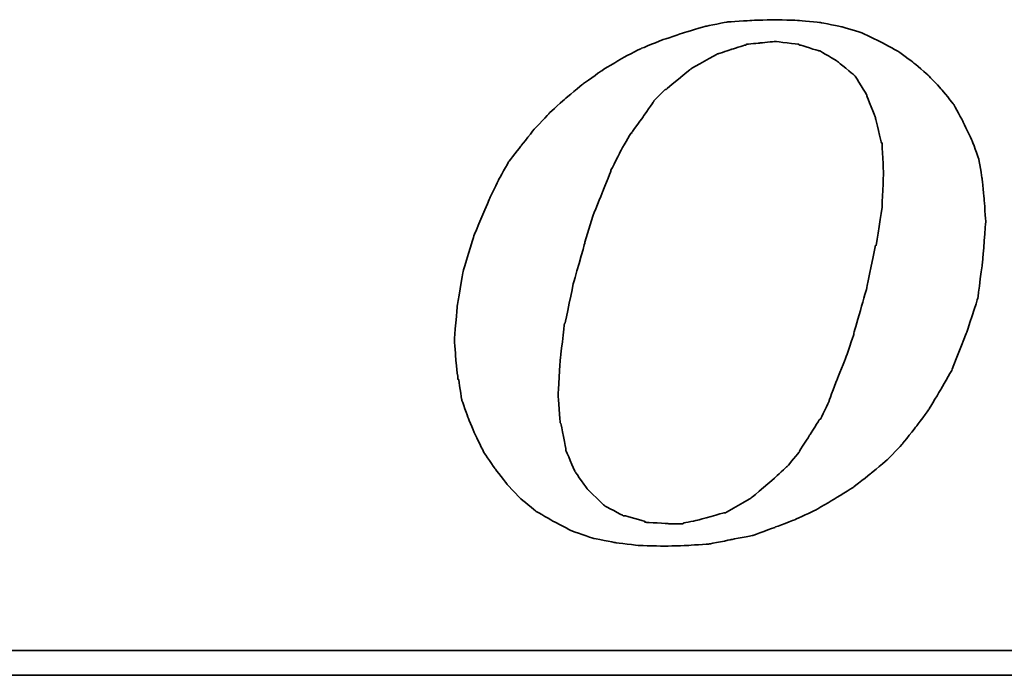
# Model space of a CAD drawing. Header units: millimetres. Extents: x 467 to 831, y 501 to 636.
# Tile 32 of 49: x 738.27 to 746.12, y 542.58 to 547.81. Entities that reach past the tile are written whole.
import ezdxf

# ---------------------------------------------------------------- set-up
doc = ezdxf.new("R2010")
doc.units = ezdxf.units.MM
doc.layers.add('DIM', color=4, linetype='CONTINUOUS')
doc.layers.add('layer 1', color=7, linetype='CONTINUOUS')

# ---------------------------------------------------------------- blocks, each defined once
blk = doc.blocks.new('TBI MOTION logo(完整正式版)')
at = {"layer": 'layer 1', "color": 22, "lineweight": 35}
for points, knots in [([(-11.34375, -6.98375), (-11.34375, -6.98375), (-10.91375, -7.43875), (-10.91375, -7.43875), (-10.91375, -7.43875), (-10.91375, -7.43875), (-10.38625, -7.87125), (-10.38625, -7.87125), (-10.38625, -7.87125), (-10.38625, -7.87125), (-9.81125, -8.20375), (-9.81125, -8.20375), (-9.81125, -8.20375), (-9.81125, -8.20375), (-9.21125, -8.51875), (-9.21125, -8.51875), (-9.21125, -8.51875), (-9.21125, -8.51875), (-8.51625, -8.75875), (-8.51625, -8.75875), (-8.51625, -8.75875), (-8.51625, -8.75875), (-7.77125, -8.90375), (-7.77125, -8.90375), (-7.77125, -8.90375), (-7.77125, -8.90375), (-6.97875, -8.99875), (-6.97875, -8.99875), (-6.97875, -8.99875), (-6.97875, -8.99875), (-6.14125, -9.02375), (-6.14125, -9.02375), (-6.14125, -9.02375), (-6.14125, -9.02375), (-5.37125, -8.99875), (-5.37125, -8.99875), (-5.37125, -8.99875), (-5.37125, -8.99875), (-4.65375, -8.94875), (-4.65375, -8.94875), (-4.65375, -8.94875), (-4.65375, -8.94875), (-3.93375, -8.80625), (-3.93375, -8.80625), (-3.93375, -8.80625), (-3.93375, -8.80625), (-3.21375, -8.66375), (-3.21375, -8.66375), (-3.21375, -8.66375), (-3.21375, -8.66375), (-2.49375, -8.39875), (-2.49375, -8.39875), (-2.49375, -8.39875), (-2.49375, -8.39875), (-1.79875, -8.13375), (-1.79875, -8.13375), (-1.79875, -8.13375), (-1.79875, -8.13375), (-1.17375, -7.84375), (-1.17375, -7.84375), (-1.17375, -7.84375), (-1.17375, -7.84375), (-0.52375, -7.46375), (-0.52375, -7.46375), (-0.52375, -7.46375), (-0.52375, -7.46375), (0.10124, -7.07875), (0.10124, -7.07875), (0.10124, -7.07875), (0.10124, -7.07875), (0.67625, -6.62375), (0.67625, -6.62375), (0.67625, -6.62375), (0.67625, -6.62375), (1.24874, -6.14375), (1.24874, -6.14375), (1.24874, -6.14375), (1.24874, -6.14375), (1.72874, -5.64125), (1.72874, -5.64125), (1.72874, -5.64125), (1.72874, -5.64125), (2.18624, -5.06375), (2.18624, -5.06375), (2.18624, -5.06375), (2.18624, -5.06375), (2.61625, -4.48874), (2.61625, -4.48874), (2.61625, -4.48874), (2.61625, -4.48874), (3.00125, -3.83874), (3.00125, -3.83874), (3.00125, -3.83874), (3.00125, -3.83874), (3.36124, -3.21374), (3.36124, -3.21374), (3.36124, -3.21374), (3.36124, -3.21374), (3.84374, -1.99125), (3.84374, -1.99125), (3.84374, -1.99125), (3.84374, -1.99125), (4.22625, -0.81875), (4.22625, -0.81875), (4.22625, -0.81875), (4.22625, -0.81875), (4.39125, 0.45624), (4.39125, 0.45624), (4.39125, 0.45624), (4.39125, 0.45624), (4.48874, 1.70124), (4.48874, 1.70124), (4.48874, 1.70124), (4.48874, 1.70124), (4.43874, 2.44625), (4.43874, 2.44625), (4.43874, 2.44625), (4.43874, 2.44625), (4.36874, 3.14125), (4.36874, 3.14125), (4.36874, 3.14125), (4.36874, 3.14125), (4.25125, 3.81125), (4.25125, 3.81125), (4.25125, 3.81125), (4.25125, 3.81125), (4.03124, 4.41125), (4.03124, 4.41125), (4.03124, 4.41125), (4.03124, 4.41125), (3.74374, 5.01125), (3.74374, 5.01125), (3.74374, 5.01125), (3.74374, 5.01125), (3.43124, 5.58875), (3.43124, 5.58875), (3.43124, 5.58875), (3.43124, 5.58875), (3.02625, 6.09125), (3.02625, 6.09125), (3.02625, 6.09125), (3.02625, 6.09125), (2.59374, 6.54875), (2.59374, 6.54875), (2.59374, 6.54875), (2.59374, 6.54875), (2.09124, 6.98125), (2.09124, 6.98125), (2.09124, 6.98125), (2.09124, 6.98125), (1.56124, 7.36625), (1.56124, 7.36625), (1.56124, 7.36625), (1.56124, 7.36625), (0.98624, 7.67625), (0.98624, 7.67625), (0.98624, 7.67625), (0.98624, 7.67625), (0.38624, 7.96375), (0.38624, 7.96375), (0.38624, 7.96375), (0.38624, 7.96375), (-0.25875, 8.15625), (-0.25875, 8.15625), (-0.25875, 8.15625), (-0.25875, 8.15625), (-0.98125, 8.30125), (-0.98125, 8.30125), (-0.98125, 8.30125), (-0.98125, 8.30125), (-1.70124, 8.37125), (-1.70124, 8.37125), (-1.70124, 8.37125), (-1.70124, 8.37125), (-2.49375, 8.39624), (-2.49375, 8.39624), (-2.49375, 8.39624), (-2.49375, 8.39624), (-3.28625, 8.37125), (-3.28625, 8.37125), (-3.28625, 8.37125), (-3.28625, 8.37125), (-4.05125, 8.32125), (-4.05125, 8.32125), (-4.05125, 8.32125), (-4.05125, 8.32125), (-4.77375, 8.18125), (-4.77375, 8.18125), (-4.77375, 8.18125), (-4.77375, 8.18125), (-5.51625, 7.96375), (-5.51625, 7.96375), (-5.51625, 7.96375), (-5.51625, 7.96375), (-6.21125, 7.72625), (-6.21125, 7.72625), (-6.21125, 7.72625), (-6.21125, 7.72625), (-6.92875, 7.43625), (-6.92875, 7.43625), (-6.92875, 7.43625), (-6.92875, 7.43625), (-7.57875, 7.10125), (-7.57875, 7.10125), (-7.57875, 7.10125), (-7.57875, 7.10125), (-8.24875, 6.69125), (-8.24875, 6.69125), (-8.24875, 6.69125), (-8.24875, 6.69125), (-8.84875, 6.26125), (-8.84875, 6.26125), (-8.84875, 6.26125), (-8.84875, 6.26125), (-9.42625, 5.78125), (-9.42625, 5.78125), (-9.42625, 5.78125), (-9.42625, 5.78125), (-9.95375, 5.30125), (-9.95375, 5.30125), (-9.95375, 5.30125), (-9.95375, 5.30125), (-10.43375, 4.79624), (-10.43375, 4.79624), (-10.43375, 4.79624), (-10.43375, 4.79624), (-10.88875, 4.22125), (-10.88875, 4.22125), (-10.88875, 4.22125), (-10.88875, 4.22125), (-11.29875, 3.69375), (-11.29875, 3.69375), (-11.29875, 3.69375), (-11.29875, 3.69375), (-11.63375, 3.09125), (-11.63375, 3.09125), (-11.63375, 3.09125), (-11.63375, 3.09125), (-11.91875, 2.49625), (-11.91875, 2.49625), (-11.91875, 2.49625), (-11.91875, 2.49625), (-12.44875, 1.24625), (-12.44875, 1.24625), (-12.44875, 1.24625), (-12.44875, 1.24625), (-12.80875, 0.06874), (-12.80875, 0.06874), (-12.80875, 0.06874), (-12.80875, 0.06874), (-12.99875, -1.07875), (-12.99875, -1.07875), (-12.99875, -1.07875), (-12.99875, -1.07875), (-13.09375, -2.18375), (-13.09375, -2.18375), (-13.09375, -2.18375), (-13.09375, -2.18375), (-13.04875, -2.85375), (-13.04875, -2.85375), (-13.04875, -2.85375), (-13.04875, -2.85375), (-12.97375, -3.50375), (-12.97375, -3.50375), (-12.97375, -3.50375), (-12.97375, -3.50375), (-12.95375, -3.50375), (-12.95375, -3.50375), (-12.95375, -3.50375), (-12.95375, -3.50375), (-12.85375, -4.17375), (-12.85375, -4.17375), (-12.85375, -4.17375), (-12.85375, -4.17375), (-12.63875, -4.77624), (-12.63875, -4.77624), (-12.63875, -4.77624), (-12.63875, -4.77624), (-12.39875, -5.35125), (-12.39875, -5.35125), (-12.39875, -5.35125), (-12.39875, -5.35125), (-12.11375, -5.92875), (-12.11375, -5.92875), (-12.11375, -5.92875), (-12.11375, -5.92875), (-11.75375, -6.45375), (-11.75375, -6.45375), (-11.75375, -6.45375), (-11.75375, -6.45375), (-11.34375, -6.98375), (-11.34375, -6.98375)], [0, 0, 0, 0, 0.01369863, 0.01369863, 0.01369863, 0.01369864, 0.02739726, 0.02739726, 0.02739726, 0.02739727, 0.04109589, 0.04109589, 0.04109589, 0.0410959, 0.05479452, 0.05479452, 0.05479452, 0.05479453, 0.06849315, 0.06849315, 0.06849315, 0.06849316, 0.08219178, 0.08219178, 0.08219178, 0.08219179, 0.09589041, 0.09589041, 0.09589041, 0.09589042, 0.10958904, 0.10958904, 0.10958904, 0.10958905, 0.12328767, 0.12328767, 0.12328767, 0.12328768, 0.1369863, 0.1369863, 0.1369863, 0.13698631, 0.15068493, 0.15068493, 0.15068493, 0.15068494, 0.16438356, 0.16438356, 0.16438356, 0.16438357, 0.17808219, 0.17808219, 0.17808219, 0.1780822, 0.19178082, 0.19178082, 0.19178082, 0.19178083, 0.20547945, 0.20547945, 0.20547945, 0.20547946, 0.21917808, 0.21917808, 0.21917808, 0.21917809, 0.23287671, 0.23287671, 0.23287671, 0.23287672, 0.24657534, 0.24657534, 0.24657534, 0.24657535, 0.26027397, 0.26027397, 0.26027397, 0.26027398, 0.2739726, 0.2739726, 0.2739726, 0.27397261, 0.28767123, 0.28767123, 0.28767123, 0.28767124, 0.30136986, 0.30136986, 0.30136986, 0.30136987, 0.31506849, 0.31506849, 0.31506849, 0.3150685, 0.32876712, 0.32876712, 0.32876712, 0.32876713, 0.34246575, 0.34246575, 0.34246575, 0.34246576, 0.35616438, 0.35616438, 0.35616438, 0.35616439, 0.36986301, 0.36986301, 0.36986301, 0.36986302, 0.38356164, 0.38356164, 0.38356164, 0.38356165, 0.39726027, 0.39726027, 0.39726027, 0.39726028, 0.4109589, 0.4109589, 0.4109589, 0.41095891, 0.42465753, 0.42465753, 0.42465753, 0.42465754, 0.43835616, 0.43835616, 0.43835616, 0.43835617, 0.45205479, 0.45205479, 0.45205479, 0.4520548, 0.46575342, 0.46575342, 0.46575342, 0.46575343, 0.47945205, 0.47945205, 0.47945205, 0.47945206, 0.49315068, 0.49315068, 0.49315068, 0.49315069, 0.50684932, 0.50684932, 0.50684932, 0.50684933, 0.52054795, 0.52054795, 0.52054795, 0.52054796, 0.53424658, 0.53424658, 0.53424658, 0.53424659, 0.54794521, 0.54794521, 0.54794521, 0.54794522, 0.56164384, 0.56164384, 0.56164384, 0.56164385, 0.57534247, 0.57534247, 0.57534247, 0.57534248, 0.5890411, 0.5890411, 0.5890411, 0.58904111, 0.60273973, 0.60273973, 0.60273973, 0.60273974, 0.61643836, 0.61643836, 0.61643836, 0.61643837, 0.63013699, 0.63013699, 0.63013699, 0.630137, 0.64383562, 0.64383562, 0.64383562, 0.64383563, 0.65753425, 0.65753425, 0.65753425, 0.65753426, 0.67123288, 0.67123288, 0.67123288, 0.67123289, 0.68493151, 0.68493151, 0.68493151, 0.68493152, 0.69863014, 0.69863014, 0.69863014, 0.69863015, 0.71232877, 0.71232877, 0.71232877, 0.71232878, 0.7260274, 0.7260274, 0.7260274, 0.72602741, 0.73972603, 0.73972603, 0.73972603, 0.73972604, 0.75342466, 0.75342466, 0.75342466, 0.75342467, 0.76712329, 0.76712329, 0.76712329, 0.7671233, 0.78082192, 0.78082192, 0.78082192, 0.78082193, 0.79452055, 0.79452055, 0.79452055, 0.79452056, 0.80821918, 0.80821918, 0.80821918, 0.80821919, 0.82191781, 0.82191781, 0.82191781, 0.82191782, 0.83561644, 0.83561644, 0.83561644, 0.83561645, 0.84931507, 0.84931507, 0.84931507, 0.84931508, 0.8630137, 0.8630137, 0.8630137, 0.86301371, 0.87671233, 0.87671233, 0.87671233, 0.87671234, 0.89041096, 0.89041096, 0.89041096, 0.89041097, 0.90410959, 0.90410959, 0.90410959, 0.9041096, 0.91780822, 0.91780822, 0.91780822, 0.91780823, 0.93150685, 0.93150685, 0.93150685, 0.93150686, 0.94520548, 0.94520548, 0.94520548, 0.94520549, 0.95890411, 0.95890411, 0.95890411, 0.95890412, 0.97260274, 0.97260274, 0.97260274, 0.97260275, 0.98630137, 0.98630137, 0.98630137, 0.98630138, 1, 1, 1, 1]), ([(-8.77875, 1.03124), (-8.77875, 1.03124), (-8.51625, 1.89625), (-8.51625, 1.89625), (-8.51625, 1.89625), (-8.51625, 1.89625), (-8.20375, 2.66375), (-8.20375, 2.66375), (-8.20375, 2.66375), (-8.20375, 2.66375), (-7.91625, 3.38125), (-7.91625, 3.38125), (-7.91625, 3.38125), (-7.91625, 3.38125), (-7.91625, 3.40624), (-7.91625, 3.40624), (-7.91625, 3.40624), (-7.91625, 3.40624), (-7.57875, 4.07624), (-7.57875, 4.07624), (-7.57875, 4.07624), (-7.57875, 4.07624), (-7.24375, 4.65125), (-7.24375, 4.65125), (-7.24375, 4.65125), (-7.24375, 4.65125), (-7.21875, 4.65125), (-7.21875, 4.65125), (-7.21875, 4.65125), (-7.21875, 4.65125), (-7.21875, 4.67624), (-7.21875, 4.67624), (-7.21875, 4.67624), (-7.21875, 4.67624), (-6.83625, 5.20375), (-6.83625, 5.20375), (-6.83625, 5.20375), (-6.83625, 5.20375), (-6.49875, 5.68625), (-6.49875, 5.68625), (-6.49875, 5.68625), (-6.49875, 5.68625), (-6.49875, 5.70625), (-6.49875, 5.70625), (-6.49875, 5.70625), (-6.49875, 5.70625), (-6.11625, 6.09125), (-6.11625, 6.09125), (-6.11625, 6.09125), (-6.11625, 6.09125), (-6.09125, 6.09125), (-6.09125, 6.09125), (-6.09125, 6.09125), (-6.09125, 6.09125), (-5.27375, 6.76625), (-5.27375, 6.76625), (-5.27375, 6.76625), (-5.27375, 6.76625), (-5.24875, 6.76625), (-5.24875, 6.76625), (-5.24875, 6.76625), (-5.24875, 6.76625), (-5.24875, 6.78625), (-5.24875, 6.78625), (-5.24875, 6.78625), (-5.24875, 6.78625), (-4.38875, 7.26624), (-4.38875, 7.26624), (-4.38875, 7.26624), (-4.38875, 7.26624), (-4.36125, 7.26624), (-4.36125, 7.26624), (-4.36125, 7.26624), (-4.36125, 7.26624), (-3.93375, 7.41125), (-3.93375, 7.41125), (-3.93375, 7.41125), (-3.93375, 7.41125), (-3.47375, 7.55625), (-3.47375, 7.55625), (-3.47375, 7.55625), (-3.47375, 7.55625), (-3.45375, 7.55625), (-3.45375, 7.55625), (-3.45375, 7.55625), (-3.45375, 7.55625), (-3.42875, 7.58124), (-3.42875, 7.58124), (-3.42875, 7.58124), (-3.42875, 7.58124), (-2.97375, 7.62625), (-2.97375, 7.62625), (-2.97375, 7.62625), (-2.97375, 7.62625), (-2.49375, 7.67625), (-2.49375, 7.67625), (-2.49375, 7.67625), (-2.49375, 7.67625), (-2.46875, 7.67625), (-2.46875, 7.67625), (-2.46875, 7.67625), (-2.46875, 7.67625), (-1.70124, 7.58124), (-1.70124, 7.58124), (-1.70124, 7.58124), (-1.70124, 7.58124), (-1.67875, 7.55625), (-1.67875, 7.55625), (-1.67875, 7.55625), (-1.67875, 7.55625), (-1.65375, 7.55625), (-1.65375, 7.55625), (-1.65375, 7.55625), (-1.65375, 7.55625), (-1.03125, 7.36625), (-1.03125, 7.36625), (-1.03125, 7.36625), (-1.03125, 7.36625), (-1.00625, 7.36625), (-1.00625, 7.36625), (-1.00625, 7.36625), (-1.00625, 7.36625), (-0.43124, 7.02624), (-0.43124, 7.02624), (-0.43124, 7.02624), (-0.43124, 7.02624), (-0.40625, 7.00624), (-0.40625, 7.00624), (-0.40625, 7.00624), (-0.40625, 7.00624), (0.12124, 6.57124), (0.12124, 6.57124), (0.12124, 6.57124), (0.12124, 6.57124), (0.14624, 6.54875), (0.14624, 6.54875), (0.14624, 6.54875), (0.14624, 6.54875), (0.17124, 6.52375), (0.17124, 6.52375), (0.17124, 6.52375), (0.17124, 6.52375), (0.55625, 5.89875), (0.55625, 5.89875), (0.55625, 5.89875), (0.55625, 5.89875), (0.55625, 5.87625), (0.55625, 5.87625), (0.55625, 5.87625), (0.55625, 5.87625), (0.84124, 5.15625), (0.84124, 5.15625), (0.84124, 5.15625), (0.84124, 5.15625), (0.84124, 5.13125), (0.84124, 5.13125), (0.84124, 5.13125), (0.84124, 5.13125), (1.03624, 4.31875), (1.03624, 4.31875), (1.03624, 4.31875), (1.03624, 4.31875), (1.05624, 4.31875), (1.05624, 4.31875), (1.05624, 4.31875), (1.05624, 4.31875), (1.05624, 4.29125), (1.05624, 4.29125), (1.05624, 4.29125), (1.05624, 4.29125), (1.10625, 3.33125), (1.10625, 3.33125), (1.10625, 3.33125), (1.10625, 3.33125), (1.10625, 3.30875), (1.10625, 3.30875), (1.10625, 3.30875), (1.10625, 3.30875), (1.05624, 2.20624), (1.05624, 2.20624), (1.05624, 2.20624), (1.05624, 2.20624), (1.05624, 2.18124), (1.05624, 2.18124), (1.05624, 2.18124), (1.05624, 2.18124), (0.86624, 0.93624), (0.86624, 0.93624), (0.86624, 0.93624), (0.86624, 0.93624), (0.84124, 0.93624), (0.84124, 0.93624), (0.84124, 0.93624), (0.84124, 0.93624), (0.55625, -0.45874), (0.55625, -0.45874), (0.55625, -0.45874), (0.55625, -0.45874), (0.12124, -1.99125), (0.12124, -1.99125), (0.12124, -1.99125), (0.12124, -1.99125), (0.12124, -2.01874), (0.12124, -2.01874), (0.12124, -2.01874), (0.12124, -2.01874), (-0.13874, -2.78375), (-0.13874, -2.78375), (-0.13874, -2.78375), (-0.13874, -2.78375), (-0.43124, -3.50375), (-0.43124, -3.50375), (-0.43124, -3.50375), (-0.43124, -3.50375), (-0.69375, -4.19875), (-0.69375, -4.19875), (-0.69375, -4.19875), (-0.69375, -4.19875), (-0.69375, -4.22375), (-0.69375, -4.22375), (-0.69375, -4.22375), (-0.69375, -4.22375), (-0.98125, -4.82374), (-0.98125, -4.82374), (-0.98125, -4.82374), (-0.98125, -4.82374), (-1.00625, -4.82374), (-1.00625, -4.82374), (-1.00625, -4.82374), (-1.00625, -4.82374), (-1.33875, -5.35125), (-1.33875, -5.35125), (-1.33875, -5.35125), (-1.33875, -5.35125), (-1.67875, -5.87875), (-1.67875, -5.87875), (-1.67875, -5.87875), (-1.67875, -5.87875), (-1.67875, -5.90375), (-1.67875, -5.90375), (-1.67875, -5.90375), (-1.67875, -5.90375), (-2.05875, -6.35875), (-2.05875, -6.35875), (-2.05875, -6.35875), (-2.05875, -6.35875), (-2.08375, -6.38375), (-2.08375, -6.38375), (-2.08375, -6.38375), (-2.08375, -6.38375), (-2.46875, -6.74375), (-2.46875, -6.74375), (-2.46875, -6.74375), (-2.46875, -6.74375), (-3.25875, -7.41625), (-3.25875, -7.41625), (-3.25875, -7.41625), (-3.25875, -7.41625), (-3.28625, -7.43875), (-3.28625, -7.43875), (-3.28625, -7.43875), (-3.28625, -7.43875), (-4.12375, -7.91875), (-4.12375, -7.91875), (-4.12375, -7.91875), (-4.12375, -7.91875), (-4.14875, -7.91875), (-4.14875, -7.91875), (-4.14875, -7.91875), (-4.14875, -7.91875), (-4.17125, -7.91875), (-4.17125, -7.91875), (-4.17125, -7.91875), (-4.17125, -7.91875), (-5.03375, -8.15875), (-5.03375, -8.15875), (-5.03375, -8.15875), (-5.03375, -8.15875), (-5.51625, -8.25625), (-5.51625, -8.25625), (-5.51625, -8.25625), (-5.51625, -8.25625), (-5.54125, -8.27875), (-5.54125, -8.27875), (-5.54125, -8.27875), (-5.54125, -8.27875), (-5.56375, -8.27875), (-5.56375, -8.27875), (-5.56375, -8.27875), (-5.56375, -8.27875), (-5.99625, -8.27875), (-5.99625, -8.27875), (-5.99625, -8.27875), (-5.99625, -8.27875), (-6.76375, -8.23125), (-6.76375, -8.23125), (-6.76375, -8.23125), (-6.76375, -8.23125), (-6.78875, -8.23125), (-6.78875, -8.23125), (-6.78875, -8.23125), (-6.78875, -8.23125), (-6.78875, -8.20375), (-6.78875, -8.20375), (-6.78875, -8.20375), (-6.78875, -8.20375), (-7.45875, -8.01375), (-7.45875, -8.01375), (-7.45875, -8.01375), (-7.45875, -8.01375), (-7.48375, -8.01375), (-7.48375, -8.01375), (-7.48375, -8.01375), (-7.48375, -8.01375), (-7.50875, -8.01375), (-7.50875, -8.01375), (-7.50875, -8.01375), (-7.50875, -8.01375), (-8.13125, -7.67875), (-8.13125, -7.67875), (-8.13125, -7.67875), (-8.13125, -7.67875), (-8.15625, -7.65375), (-8.15625, -7.65375), (-8.15625, -7.65375), (-8.15625, -7.65375), (-8.65875, -7.17375), (-8.65875, -7.17375), (-8.65875, -7.17375), (-8.65875, -7.17375), (-8.68375, -7.14875), (-8.68375, -7.14875), (-8.68375, -7.14875), (-8.68375, -7.14875), (-9.08875, -6.57375), (-9.08875, -6.57375), (-9.08875, -6.57375), (-9.08875, -6.57375), (-9.11375, -6.54875), (-9.11375, -6.54875), (-9.11375, -6.54875), (-9.11375, -6.54875), (-9.11375, -6.52875), (-9.11375, -6.52875), (-9.11375, -6.52875), (-9.11375, -6.52875), (-9.40375, -5.85375), (-9.40375, -5.85375), (-9.40375, -5.85375), (-9.40375, -5.85375), (-9.40375, -5.82875), (-9.40375, -5.82875), (-9.40375, -5.82875), (-9.40375, -5.82875), (-9.56875, -4.96875), (-9.56875, -4.96875), (-9.56875, -4.96875), (-9.56875, -4.96875), (-9.59375, -4.94375), (-9.59375, -4.94375), (-9.59375, -4.94375), (-9.59375, -4.94375), (-9.66375, -4.03375), (-9.66375, -4.03375), (-9.66375, -4.03375), (-9.66375, -4.03375), (-9.66375, -4.00875), (-9.66375, -4.00875), (-9.66375, -4.00875), (-9.66375, -4.00875), (-9.59375, -2.85375), (-9.59375, -2.85375), (-9.59375, -2.85375), (-9.59375, -2.85375), (-9.45125, -1.65875), (-9.45125, -1.65875), (-9.45125, -1.65875), (-9.45125, -1.65875), (-9.42625, -1.63375), (-9.42625, -1.63375), (-9.42625, -1.63375), (-9.42625, -1.63375), (-9.16125, -0.33875), (-9.16125, -0.33875), (-9.16125, -0.33875), (-9.16125, -0.33875), (-8.77875, 1.00624), (-8.77875, 1.00624), (-8.77875, 1.00624), (-8.77875, 1.00624), (-8.77875, 1.03124), (-8.77875, 1.03124)], [0, 0, 0, 0, 0.01020408, 0.01020408, 0.01020408, 0.01020409, 0.02040816, 0.02040816, 0.02040816, 0.02040817, 0.03061224, 0.03061224, 0.03061224, 0.03061225, 0.04081633, 0.04081633, 0.04081633, 0.04081634, 0.05102041, 0.05102041, 0.05102041, 0.05102042, 0.06122449, 0.06122449, 0.06122449, 0.0612245, 0.07142857, 0.07142857, 0.07142857, 0.07142858, 0.08163265, 0.08163265, 0.08163265, 0.08163266, 0.09183673, 0.09183673, 0.09183673, 0.09183674, 0.10204082, 0.10204082, 0.10204082, 0.10204083, 0.1122449, 0.1122449, 0.1122449, 0.11224491, 0.12244898, 0.12244898, 0.12244898, 0.12244899, 0.13265306, 0.13265306, 0.13265306, 0.13265307, 0.14285714, 0.14285714, 0.14285714, 0.14285715, 0.15306122, 0.15306122, 0.15306122, 0.15306123, 0.16326531, 0.16326531, 0.16326531, 0.16326532, 0.17346939, 0.17346939, 0.17346939, 0.1734694, 0.18367347, 0.18367347, 0.18367347, 0.18367348, 0.19387755, 0.19387755, 0.19387755, 0.19387756, 0.20408163, 0.20408163, 0.20408163, 0.20408164, 0.21428571, 0.21428571, 0.21428571, 0.21428572, 0.2244898, 0.2244898, 0.2244898, 0.22448981, 0.23469388, 0.23469388, 0.23469388, 0.23469389, 0.24489796, 0.24489796, 0.24489796, 0.24489797, 0.25510204, 0.25510204, 0.25510204, 0.25510205, 0.26530612, 0.26530612, 0.26530612, 0.26530613, 0.2755102, 0.2755102, 0.2755102, 0.27551021, 0.28571429, 0.28571429, 0.28571429, 0.2857143, 0.29591837, 0.29591837, 0.29591837, 0.29591838, 0.30612245, 0.30612245, 0.30612245, 0.30612246, 0.31632653, 0.31632653, 0.31632653, 0.31632654, 0.32653061, 0.32653061, 0.32653061, 0.32653062, 0.33673469, 0.33673469, 0.33673469, 0.3367347, 0.34693878, 0.34693878, 0.34693878, 0.34693879, 0.35714286, 0.35714286, 0.35714286, 0.35714287, 0.36734694, 0.36734694, 0.36734694, 0.36734695, 0.37755102, 0.37755102, 0.37755102, 0.37755103, 0.3877551, 0.3877551, 0.3877551, 0.38775511, 0.39795918, 0.39795918, 0.39795918, 0.39795919, 0.40816327, 0.40816327, 0.40816327, 0.40816328, 0.41836735, 0.41836735, 0.41836735, 0.41836736, 0.42857143, 0.42857143, 0.42857143, 0.42857144, 0.43877551, 0.43877551, 0.43877551, 0.43877552, 0.44897959, 0.44897959, 0.44897959, 0.4489796, 0.45918367, 0.45918367, 0.45918367, 0.45918368, 0.46938776, 0.46938776, 0.46938776, 0.46938777, 0.47959184, 0.47959184, 0.47959184, 0.47959185, 0.48979592, 0.48979592, 0.48979592, 0.48979593, 0.5, 0.5, 0.5, 0.50000001, 0.51020408, 0.51020408, 0.51020408, 0.51020409, 0.52040816, 0.52040816, 0.52040816, 0.52040817, 0.53061224, 0.53061224, 0.53061224, 0.53061225, 0.54081633, 0.54081633, 0.54081633, 0.54081634, 0.55102041, 0.55102041, 0.55102041, 0.55102042, 0.56122449, 0.56122449, 0.56122449, 0.5612245, 0.57142857, 0.57142857, 0.57142857, 0.57142858, 0.58163265, 0.58163265, 0.58163265, 0.58163266, 0.59183673, 0.59183673, 0.59183673, 0.59183674, 0.60204082, 0.60204082, 0.60204082, 0.60204083, 0.6122449, 0.6122449, 0.6122449, 0.61224491, 0.62244898, 0.62244898, 0.62244898, 0.62244899, 0.63265306, 0.63265306, 0.63265306, 0.63265307, 0.64285714, 0.64285714, 0.64285714, 0.64285715, 0.65306122, 0.65306122, 0.65306122, 0.65306123, 0.66326531, 0.66326531, 0.66326531, 0.66326532, 0.67346939, 0.67346939, 0.67346939, 0.6734694, 0.68367347, 0.68367347, 0.68367347, 0.68367348, 0.69387755, 0.69387755, 0.69387755, 0.69387756, 0.70408163, 0.70408163, 0.70408163, 0.70408164, 0.71428571, 0.71428571, 0.71428571, 0.71428572, 0.7244898, 0.7244898, 0.7244898, 0.72448981, 0.73469388, 0.73469388, 0.73469388, 0.73469389, 0.74489796, 0.74489796, 0.74489796, 0.74489797, 0.75510204, 0.75510204, 0.75510204, 0.75510205, 0.76530612, 0.76530612, 0.76530612, 0.76530613, 0.7755102, 0.7755102, 0.7755102, 0.77551021, 0.78571429, 0.78571429, 0.78571429, 0.7857143, 0.79591837, 0.79591837, 0.79591837, 0.79591838, 0.80612245, 0.80612245, 0.80612245, 0.80612246, 0.81632653, 0.81632653, 0.81632653, 0.81632654, 0.82653061, 0.82653061, 0.82653061, 0.82653062, 0.83673469, 0.83673469, 0.83673469, 0.8367347, 0.84693878, 0.84693878, 0.84693878, 0.84693879, 0.85714286, 0.85714286, 0.85714286, 0.85714287, 0.86734694, 0.86734694, 0.86734694, 0.86734695, 0.87755102, 0.87755102, 0.87755102, 0.87755103, 0.8877551, 0.8877551, 0.8877551, 0.88775511, 0.89795918, 0.89795918, 0.89795918, 0.89795919, 0.90816327, 0.90816327, 0.90816327, 0.90816328, 0.91836735, 0.91836735, 0.91836735, 0.91836736, 0.92857143, 0.92857143, 0.92857143, 0.92857144, 0.93877551, 0.93877551, 0.93877551, 0.93877552, 0.94897959, 0.94897959, 0.94897959, 0.9489796, 0.95918367, 0.95918367, 0.95918367, 0.95918368, 0.96938776, 0.96938776, 0.96938776, 0.96938777, 0.97959184, 0.97959184, 0.97959184, 0.97959185, 0.98979592, 0.98979592, 0.98979592, 0.98979593, 1, 1, 1, 1]), ([(75.90875, -9.47875), (75.90875, -9.47875), (75.90875, -12.28625), (75.90875, -12.28625), (75.90875, -12.28625), (75.90875, -12.28625), (75.90875, -12.47875), (75.90875, -12.47875), (75.90875, -12.47875), (75.90875, -12.47875), (75.71625, -12.47875), (75.71625, -12.47875), (75.71625, -12.47875), (75.71625, -12.47875), (-88.32875, -12.47875), (-88.32875, -12.47875), (-88.32875, -12.47875), (-88.32875, -12.47875), (-88.32875, -13.29375), (-88.32875, -13.29375), (-88.32875, -13.29375), (-88.32875, -13.29375), (82.89125, -13.29375), (82.89125, -13.29375), (82.89125, -13.29375), (82.89125, -13.29375), (75.90875, -9.47875), (75.90875, -9.47875)], [0, 0, 0, 0, 0.14285714, 0.14285714, 0.14285714, 0.14285715, 0.28571429, 0.28571429, 0.28571429, 0.2857143, 0.42857143, 0.42857143, 0.42857143, 0.42857144, 0.57142857, 0.57142857, 0.57142857, 0.57142858, 0.71428571, 0.71428571, 0.71428571, 0.71428572, 0.85714286, 0.85714286, 0.85714286, 0.85714287, 1, 1, 1, 1])]:
    blk.add_open_spline(points, degree=3, knots=knots, dxfattribs=at)

msp = doc.modelspace()

# ---------------------------------------------------------------- block references
at = {"layer": 'DIM', "color": 7, "xscale": 0.2409743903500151, "yscale": 0.2409743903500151, "zscale": 0.2409743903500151}
msp.add_blockref('TBI MOTION logo(完整正式版)', (744.8935, 545.7848), dxfattribs=at)

doc.saveas('drawing.dxf')
